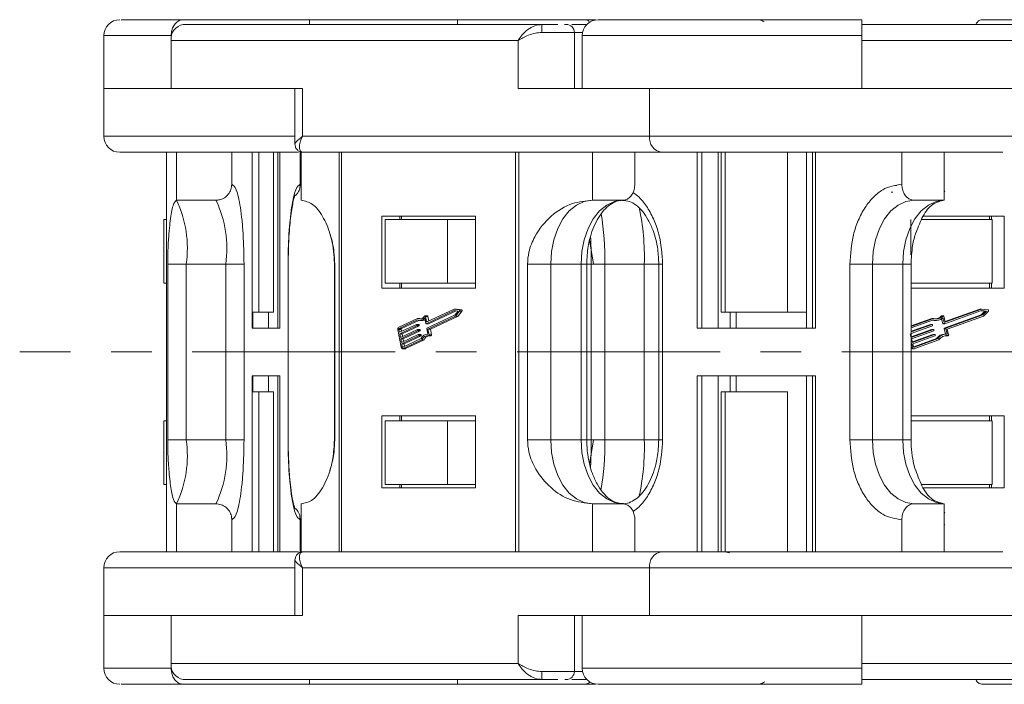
# Model space of a CAD drawing. Header units: millimetres. Extents: x 3117 to 4040, y -135 to 518.
# Tile 3 of 38: x 3413 to 3475, y 48 to 89. Entities that reach past the tile are written whole.
import ezdxf

# ---------------------------------------------------------------- set-up
doc = ezdxf.new("R2010")
doc.units = ezdxf.units.MM
doc.linetypes.add('CENTERX2', pattern=[20.32, 12.7, -2.54, 2.54, -2.54])

msp = doc.modelspace()

# ---------------------------------------------------------------- linework, layer by layer
at = {"color": 7, "linetype": 'Continuous', "lineweight": 15}
for p, q in [((3423.692, 89.303), (3431.589, 89.303)), ((3446.13, 89.003), (3423.692, 89.003)), ((3431.589, 89.303), (3431.589, 89.003)), ((3431.589, 89.303), (3440.852, 89.303)), ((3440.852, 89.003), (3440.852, 89.303)), ((3440.852, 89.303), (3448.748, 89.303)), ((3448.86, 89.303), (3449.286, 89.303)), ((3449.286, 89.232), (3449.286, 89.303)), ((3449.286, 89.303), (3449.481, 89.303)), ((3500.635, 89.003), (3466.156, 89.003)), ((3473.658, 89.303), (3479.138, 89.303)), ((3418.72, 88.303), (3418.72, 85.003)), ((3422.933, 88.303), (3418.72, 88.303)), ((3422.933, 88.003), (3422.933, 88.303)), ((3448.162, 88.503), (3446.12, 88.503)), ((3448.162, 85.003), (3448.162, 88.503)), ((3448.162, 88.503), (3448.676, 88.503)), ((3448.656, 88.303), (3448.656, 85.003)), ((3466.156, 88.303), (3448.656, 88.303)), ((3466.156, 88.003), (3466.156, 88.303)), ((3422.933, 85.003), (3422.933, 88.003)), ((3422.933, 88.003), (3444.643, 88.003)), ((3444.643, 88.003), (3444.643, 85.003)), ((3466.156, 85.003), (3466.156, 88.003)), ((3466.156, 88.003), (3499.517, 88.003)), ((3418.72, 85.003), (3418.72, 82.003)), ((3422.933, 85.003), (3418.72, 85.003)), ((3431.158, 85.003), (3422.933, 85.003)), ((3430.677, 85.003), (3430.677, 81.5)), ((3431.158, 82.003), (3431.158, 85.003)), ((3444.643, 85.003), (3452.869, 85.003)), ((3466.156, 85.003), (3452.869, 85.003)), ((3452.869, 85.003), (3452.869, 82.003)), ((3478.795, 85.003), (3466.156, 85.003)), ((3430.677, 82.003), (3418.72, 82.003)), ((3452.869, 82.003), (3431.158, 82.003)), ((3476.795, 82.003), (3452.869, 82.003)), ((3422.636, 81.003), (3422.636, 68.503)), ((3422.642, 68.503), (3422.642, 81.003)), ((3423.268, 81.003), (3423.268, 78.003)), ((3426.727, 79.003), (3426.727, 81.003)), ((3427.998, 81.003), (3427.998, 70.003)), ((3428.009, 70.003), (3428.009, 81.003)), ((3428.41, 71.003), (3428.41, 81.003)), ((3429.327, 81.003), (3429.327, 71.003)), ((3429.339, 71.003), (3429.339, 81.003)), ((3429.612, 81.003), (3429.612, 70.003)), ((3429.739, 70.003), (3429.739, 81.003)), ((3431.01, 81.003), (3431.01, 79.003)), ((3431.068, 78.003), (3431.068, 81.003)), ((3431.068, 81.003), (3431.19, 81.003)), ((3431.108, 81.009), (3431.19, 81.003)), ((3453.628, 81.003), (3431.19, 81.003)), ((3433.451, 81.003), (3433.451, 68.503)), ((3433.595, 68.503), (3433.595, 81.003)), ((3444.484, 81.003), (3444.484, 68.503)), ((3444.682, 68.503), (3444.682, 81.003)), ((3449.29, 81.003), (3449.29, 78.003)), ((3451.947, 79.003), (3451.947, 81.003)), ((3455.836, 81.003), (3455.836, 70.003)), ((3456.132, 70.003), (3456.132, 81.003)), ((3457.154, 81.003), (3457.154, 70.003)), ((3457.347, 81.003), (3457.347, 71.003)), ((3457.588, 71.003), (3457.588, 81.003)), ((3461.492, 81.003), (3461.492, 71.003)), ((3462.686, 70.003), (3462.686, 81.003)), ((3463.057, 81.003), (3463.057, 70.003)), ((3463.245, 70.003), (3463.245, 81.003)), ((3468.651, 81.003), (3468.651, 79.003)), ((3471.308, 78.003), (3471.308, 81.003)), ((3468.343, 78.915), (3468.237, 78.915)), ((3468.095, 78.509), (3467.989, 78.509)), ((3471.342, 78.596), (3471.308, 78.535)), ((3425.738, 78.003), (3423.268, 78.003)), ((3451.188, 78.003), (3449.29, 78.003)), ((3471.308, 78.003), (3469.41, 78.003)), ((3422.48, 72.803), (3422.48, 76.803)), ((3422.48, 76.803), (3422.636, 76.803)), ((3441.968, 77.003), (3436.111, 77.003)), ((3436.111, 77.003), (3436.111, 72.503)), ((3436.328, 76.803), (3436.328, 72.803)), ((3440.233, 76.803), (3436.328, 76.803)), ((3437.25, 77.003), (3437.25, 76.803)), ((3437.347, 76.803), (3437.347, 77.003)), ((3440.233, 72.803), (3440.233, 76.803)), ((3440.233, 76.803), (3441.968, 76.803)), ((3441.968, 72.503), (3441.968, 77.003)), ((3469.214, 76.803), (3469.214, 74.587)), ((3474.313, 76.803), (3469.891, 76.803)), ((3475.061, 77.003), (3469.98, 77.003)), ((3474.144, 77.003), (3474.144, 76.803)), ((3474.271, 76.803), (3474.271, 77.003)), ((3474.313, 72.803), (3474.313, 76.803)), ((3475.061, 72.503), (3475.061, 77.003)), ((3449.36, 74.003), (3449.113, 75.522)), ((3422.716, 74.003), (3422.716, 68.503)), ((3423.88, 74.003), (3422.716, 74.003)), ((3426.35, 74.003), (3423.88, 74.003)), ((3423.88, 68.503), (3423.88, 74.003)), ((3426.35, 74.003), (3427.492, 74.003)), ((3426.35, 74.003), (3426.35, 68.503)), ((3427.492, 68.503), (3427.492, 74.003)), ((3430.245, 74.003), (3430.245, 68.503)), ((3430.257, 74.003), (3430.245, 74.003)), ((3430.257, 68.503), (3430.257, 74.003)), ((3433.147, 74.003), (3433.147, 68.503)), ((3433.17, 74.003), (3433.147, 74.003)), ((3433.17, 68.503), (3433.17, 74.003)), ((3445.225, 74.003), (3445.225, 68.503)), ((3446.686, 74.003), (3445.225, 74.003)), ((3448.585, 74.003), (3446.686, 74.003)), ((3446.686, 68.503), (3446.686, 74.003)), ((3448.585, 74.003), (3448.585, 68.503)), ((3448.585, 74.003), (3448.934, 74.003)), ((3448.934, 68.503), (3448.934, 74.003)), ((3448.934, 74.003), (3449.221, 74.003)), ((3449.221, 74.003), (3449.221, 68.503)), ((3450.068, 74.003), (3449.221, 74.003)), ((3452.538, 74.003), (3450.068, 74.003)), ((3450.068, 68.503), (3450.068, 74.003)), ((3452.538, 74.003), (3452.538, 68.503)), ((3453.444, 74.003), (3452.538, 74.003)), ((3453.442, 74.003), (3453.442, 68.503)), ((3453.442, 74.003), (3453.683, 74.003)), ((3453.683, 68.503), (3453.683, 74.003)), ((3465.397, 74.003), (3465.397, 68.503)), ((3466.807, 74.003), (3465.397, 74.003)), ((3468.705, 74.003), (3466.807, 74.003)), ((3466.807, 68.503), (3466.807, 74.003)), ((3468.705, 74.003), (3468.705, 68.503)), ((3469.229, 74.003), (3468.705, 74.003)), ((3469.229, 68.503), (3469.229, 74.003)), ((3422.636, 72.803), (3422.48, 72.803)), ((3440.233, 72.803), (3436.328, 72.803)), ((3437.25, 72.803), (3437.25, 72.503)), ((3437.347, 72.803), (3437.347, 72.503)), ((3441.968, 72.803), (3440.233, 72.803)), ((3474.313, 72.803), (3469.229, 72.803)), ((3474.144, 72.503), (3474.144, 72.803)), ((3474.271, 72.503), (3474.271, 72.803)), ((3436.111, 72.503), (3441.968, 72.503)), ((3469.229, 72.503), (3475.061, 72.503)), ((3428.009, 71.003), (3428.41, 71.003)), ((3428.036, 70.003), (3428.036, 71.003)), ((3429.327, 71.003), (3428.41, 71.003)), ((3429.025, 70.003), (3429.025, 71.003)), ((3429.327, 71.003), (3429.339, 71.003)), ((3440.65, 71.095), (3438.888, 70.271)), ((3440.644, 71.191), (3438.929, 70.389)), ((3439.04, 70.271), (3440.762, 71.077)), ((3440.961, 71.139), (3440.644, 71.191)), ((3440.796, 71.191), (3440.644, 71.191)), ((3440.883, 71.057), (3440.65, 71.095)), ((3440.703, 70.826), (3440.883, 71.057)), ((3440.733, 70.742), (3440.978, 71.056)), ((3441.113, 71.139), (3440.796, 71.191)), ((3440.885, 70.742), (3441.129, 71.056)), ((3441.113, 71.139), (3440.961, 71.139)), ((3440.978, 71.056), (3441.129, 71.056)), ((3457.347, 71.003), (3457.588, 71.003)), ((3461.492, 71.003), (3457.588, 71.003)), ((3457.913, 71.003), (3457.913, 70.003)), ((3458.293, 71.003), (3458.293, 70.003)), ((3461.492, 71.003), (3462.686, 71.003)), ((3473.643, 71.095), (3471.342, 70.271)), ((3473.53, 71.191), (3471.367, 70.416)), ((3473.635, 71.191), (3471.395, 70.389)), ((3473.53, 71.191), (3473.635, 71.191)), ((3473.842, 71.057), (3473.607, 70.826)), ((3473.616, 71.086), (3473.842, 71.057)), ((3474.049, 71.139), (3473.635, 71.191)), ((3473.948, 71.057), (3473.643, 71.095)), ((3473.713, 70.826), (3473.948, 71.057)), ((3473.752, 70.742), (3474.071, 71.056)), ((3473.842, 71.057), (3473.948, 71.057)), ((3438.342, 70.605), (3437.182, 70.063)), ((3438.341, 70.507), (3437.199, 69.973)), ((3437.351, 69.973), (3438.432, 70.478)), ((3438.493, 70.605), (3438.342, 70.605)), ((3438.489, 70.473), (3438.64, 70.473)), ((3438.869, 70.287), (3438.8, 70.634)), ((3438.968, 70.763), (3438.816, 70.763)), ((3438.845, 70.729), (3438.91, 70.404)), ((3438.845, 70.729), (3438.997, 70.729)), ((3438.883, 70.27), (3439.035, 70.27)), ((3439.04, 70.271), (3438.888, 70.271)), ((3438.962, 70.404), (3438.91, 70.404)), ((3438.941, 70.002), (3440.703, 70.826)), ((3439.053, 70.447), (3438.997, 70.729)), ((3439.003, 69.932), (3440.733, 70.742)), ((3439.155, 69.932), (3440.885, 70.742)), ((3440.885, 70.742), (3440.733, 70.742)), ((3470.523, 70.605), (3469.229, 70.142)), ((3470.628, 70.605), (3469.229, 70.104)), ((3470.628, 70.507), (3469.229, 70.006)), ((3470.523, 70.605), (3470.628, 70.605)), ((3470.715, 70.473), (3470.82, 70.473)), ((3471.115, 70.75), (3471.221, 70.75)), ((3471.139, 70.568), (3471.212, 70.287)), ((3471.248, 70.763), (3471.142, 70.763)), ((3471.212, 70.287), (3471.317, 70.287)), ((3471.317, 70.287), (3471.227, 70.634)), ((3471.231, 70.27), (3471.336, 70.27)), ((3471.286, 70.729), (3471.37, 70.404)), ((3473.607, 70.826), (3471.306, 70.002)), ((3471.383, 70.389), (3471.395, 70.389)), ((3471.412, 70.002), (3473.713, 70.826)), ((3471.492, 69.932), (3473.752, 70.742)), ((3473.607, 70.826), (3473.713, 70.826)), ((3427.998, 70.003), (3429.739, 70.003)), ((3437.121, 69.887), (3437.334, 68.808)), ((3437.179, 69.914), (3437.215, 69.734)), ((3437.331, 69.914), (3437.179, 69.914)), ((3437.199, 69.973), (3437.351, 69.973)), ((3437.215, 69.734), (3438.275, 70.23)), ((3438.293, 70.14), (3437.232, 69.644)), ((3437.232, 69.644), (3437.277, 69.42)), ((3437.384, 69.644), (3437.232, 69.644)), ((3437.277, 69.42), (3438.337, 69.916)), ((3438.355, 69.826), (3437.295, 69.33)), ((3437.354, 69.799), (3437.331, 69.914)), ((3437.384, 69.644), (3438.444, 70.14)), ((3437.416, 69.485), (3437.384, 69.644)), ((3437.447, 69.33), (3438.507, 69.826)), ((3438.431, 70.231), (3438.279, 70.231)), ((3438.444, 70.14), (3438.293, 70.14)), ((3438.294, 70.214), (3438.303, 70.17)), ((3438.446, 70.214), (3438.294, 70.214)), ((3438.455, 70.17), (3438.303, 70.17)), ((3438.493, 69.917), (3438.342, 69.917)), ((3438.507, 69.826), (3438.355, 69.826)), ((3438.356, 69.9), (3438.365, 69.855)), ((3438.508, 69.9), (3438.356, 69.9)), ((3438.517, 69.855), (3438.365, 69.855)), ((3438.455, 70.17), (3438.446, 70.214)), ((3438.517, 69.855), (3438.508, 69.9)), ((3439, 69.625), (3438.931, 69.972)), ((3439, 69.626), (3438.97, 69.626)), ((3439.072, 69.585), (3439.003, 69.932)), ((3439.155, 69.932), (3439.003, 69.932)), ((3439.224, 69.585), (3439.155, 69.932)), ((3455.836, 70.003), (3463.245, 70.003)), ((3469.18, 69.644), (3469.238, 69.42)), ((3469.229, 69.76), (3470.541, 70.23)), ((3470.436, 70.23), (3469.229, 69.798)), ((3470.564, 70.14), (3469.229, 69.662)), ((3470.517, 69.916), (3469.229, 69.454)), ((3469.238, 69.42), (3470.623, 69.916)), ((3470.646, 69.826), (3469.261, 69.33)), ((3470.436, 70.23), (3470.541, 70.23)), ((3470.547, 70.231), (3470.442, 70.231)), ((3470.517, 69.916), (3470.623, 69.916)), ((3470.628, 69.917), (3470.523, 69.917)), ((3470.566, 70.214), (3470.578, 70.17)), ((3470.647, 69.9), (3470.659, 69.855)), ((3471.293, 69.972), (3471.382, 69.626)), ((3471.293, 69.972), (3471.398, 69.972)), ((3471.306, 70.002), (3471.412, 70.002)), ((3471.449, 69.626), (3471.344, 69.626)), ((3471.488, 69.625), (3471.398, 69.972)), ((3471.582, 69.585), (3471.492, 69.932)), ((3437.295, 69.33), (3437.339, 69.105)), ((3437.447, 69.33), (3437.295, 69.33)), ((3437.339, 69.105), (3438.399, 69.601)), ((3438.417, 69.511), (3437.357, 69.015)), ((3437.357, 69.015), (3437.393, 68.835)), ((3437.509, 69.015), (3437.357, 69.015)), ((3437.431, 68.804), (3438.573, 69.338)), ((3437.478, 69.17), (3437.447, 69.33)), ((3437.449, 68.714), (3438.609, 69.257)), ((3437.509, 69.015), (3438.569, 69.511)), ((3437.541, 68.855), (3437.509, 69.015)), ((3437.601, 68.714), (3438.76, 69.257)), ((3438.556, 69.602), (3438.404, 69.602)), ((3438.569, 69.511), (3438.417, 69.511)), ((3438.419, 69.585), (3438.427, 69.54)), ((3438.57, 69.585), (3438.419, 69.585)), ((3438.579, 69.54), (3438.427, 69.54)), ((3438.579, 69.54), (3438.57, 69.585)), ((3438.76, 69.257), (3438.609, 69.257)), ((3439.043, 69.524), (3439.194, 69.524)), ((3439.224, 69.585), (3439.072, 69.585)), ((3469.229, 69.131), (3469.313, 68.808)), ((3469.261, 69.33), (3469.319, 69.105)), ((3470.599, 69.601), (3469.311, 69.14)), ((3469.319, 69.105), (3470.704, 69.601)), ((3470.727, 69.511), (3469.343, 69.015)), ((3469.343, 69.015), (3469.389, 68.835)), ((3470.825, 69.338), (3469.393, 68.825)), ((3469.439, 68.804), (3470.93, 69.338)), ((3469.462, 68.714), (3470.977, 69.257)), ((3470.599, 69.601), (3470.704, 69.601)), ((3470.71, 69.602), (3470.604, 69.602)), ((3470.729, 69.585), (3470.74, 69.54)), ((3470.825, 69.338), (3470.93, 69.338)), ((3471.397, 69.53), (3471.433, 69.525)), ((3471.433, 69.525), (3471.439, 69.524)), ((3471.538, 69.525), (3471.433, 69.525)), ((3471.439, 69.524), (3471.544, 69.524)), ((3422.636, 68.503), (3422.636, 56.003)), ((3422.642, 56.003), (3422.642, 68.503)), ((3422.716, 68.503), (3422.716, 63.003)), ((3423.88, 63.003), (3423.88, 68.503)), ((3426.35, 68.503), (3426.35, 63.003)), ((3427.492, 63.003), (3427.492, 68.503)), ((3430.245, 68.503), (3430.245, 63.003)), ((3430.257, 63.003), (3430.257, 68.503)), ((3433.147, 68.503), (3433.147, 63.003)), ((3433.17, 63.003), (3433.17, 68.503)), ((3433.451, 68.503), (3433.451, 56.003)), ((3433.595, 56.003), (3433.595, 68.503)), ((3437.393, 68.835), (3437.498, 68.835)), ((3437.422, 68.708), (3437.574, 68.708)), ((3437.601, 68.714), (3437.449, 68.714)), ((3444.484, 68.503), (3444.484, 56.003)), ((3444.682, 56.003), (3444.682, 68.503)), ((3445.225, 68.503), (3445.225, 63.003)), ((3446.686, 63.003), (3446.686, 68.503)), ((3448.585, 68.503), (3448.585, 63.003)), ((3448.934, 63.003), (3448.934, 68.503)), ((3449.221, 68.503), (3449.221, 63.003)), ((3450.068, 63.003), (3450.068, 68.503)), ((3452.538, 68.503), (3452.538, 63.003)), ((3453.442, 68.503), (3453.442, 63.003)), ((3453.683, 63.003), (3453.683, 68.503)), ((3465.397, 68.503), (3465.397, 63.003)), ((3466.807, 63.003), (3466.807, 68.503)), ((3468.705, 68.503), (3468.705, 63.003)), ((3469.313, 68.808), (3469.229, 68.808)), ((3469.229, 63.003), (3469.229, 68.503)), ((3469.322, 68.708), (3469.427, 68.708)), ((3469.416, 68.804), (3469.439, 68.804)), ((3429.739, 67.003), (3427.998, 67.003)), ((3427.998, 67.003), (3427.998, 56.003)), ((3428.009, 56.003), (3428.009, 67.003)), ((3428.036, 67.003), (3428.036, 66.003)), ((3429.025, 67.003), (3429.025, 66.003)), ((3429.612, 67.003), (3429.612, 56.003)), ((3429.739, 56.003), (3429.739, 67.003)), ((3463.245, 67.003), (3455.836, 67.003)), ((3455.836, 67.003), (3455.836, 56.003)), ((3456.132, 56.003), (3456.132, 67.003)), ((3457.154, 56.003), (3457.154, 67.003)), ((3457.913, 66.003), (3457.913, 67.003)), ((3458.293, 66.003), (3458.293, 67.003)), ((3462.686, 67.003), (3462.686, 56.003)), ((3463.057, 67.003), (3463.057, 56.003)), ((3463.245, 56.003), (3463.245, 67.003)), ((3428.41, 66.003), (3428.009, 66.003)), ((3428.41, 56.003), (3428.41, 66.003)), ((3428.41, 66.003), (3429.327, 66.003)), ((3429.327, 66.003), (3429.327, 56.003)), ((3429.339, 66.003), (3429.327, 66.003)), ((3429.339, 56.003), (3429.339, 66.003)), ((3457.347, 66.003), (3457.347, 56.003)), ((3457.588, 66.003), (3457.347, 66.003)), ((3457.588, 56.003), (3457.588, 66.003)), ((3457.588, 66.003), (3461.492, 66.003)), ((3461.492, 66.003), (3461.492, 56.003)), ((3422.48, 60.203), (3422.48, 64.203)), ((3422.48, 64.203), (3422.636, 64.203)), ((3441.968, 64.503), (3436.111, 64.503)), ((3436.111, 64.503), (3436.111, 60.003)), ((3436.328, 64.203), (3436.328, 60.203)), ((3436.328, 64.203), (3440.233, 64.203)), ((3437.25, 64.503), (3437.25, 64.203)), ((3437.347, 64.503), (3437.347, 64.203)), ((3440.233, 60.203), (3440.233, 64.203)), ((3440.233, 64.203), (3441.968, 64.203)), ((3441.968, 60.003), (3441.968, 64.503)), ((3475.061, 64.503), (3469.229, 64.503)), ((3474.313, 64.203), (3469.229, 64.203)), ((3474.144, 64.203), (3474.144, 64.503)), ((3474.271, 64.203), (3474.271, 64.503)), ((3474.313, 60.203), (3474.313, 64.203)), ((3475.061, 60.003), (3475.061, 64.503)), ((3423.88, 63.003), (3422.716, 63.003)), ((3423.88, 63.003), (3426.35, 63.003)), ((3426.35, 63.003), (3427.492, 63.003)), ((3430.257, 63.003), (3430.245, 63.003)), ((3433.147, 63.003), (3433.17, 63.003)), ((3446.686, 63.003), (3445.225, 63.003)), ((3446.686, 63.003), (3448.585, 63.003)), ((3448.585, 63.003), (3448.934, 63.003)), ((3448.934, 63.003), (3449.221, 63.003)), ((3449.114, 61.486), (3449.36, 63.003)), ((3450.068, 63.003), (3449.221, 63.003)), ((3450.068, 63.003), (3452.538, 63.003)), ((3452.538, 63.003), (3453.455, 63.003)), ((3453.442, 63.003), (3453.683, 63.003)), ((3466.807, 63.003), (3465.397, 63.003)), ((3466.807, 63.003), (3468.705, 63.003)), ((3468.705, 63.003), (3469.229, 63.003)), ((3422.636, 60.203), (3422.48, 60.203)), ((3436.111, 60.003), (3441.968, 60.003)), ((3436.328, 60.203), (3440.233, 60.203)), ((3437.25, 60.203), (3437.25, 60.003)), ((3437.347, 60.003), (3437.347, 60.203)), ((3441.968, 60.203), (3440.233, 60.203)), ((3469.894, 60.203), (3474.313, 60.203)), ((3469.978, 60.003), (3475.061, 60.003)), ((3474.144, 60.203), (3474.144, 60.003)), ((3474.271, 60.003), (3474.271, 60.203)), ((3423.268, 56.003), (3423.268, 59.003)), ((3423.268, 59.003), (3425.738, 59.003)), ((3431.068, 56.003), (3431.068, 59.003)), ((3449.29, 56.003), (3449.29, 59.003)), ((3449.29, 59.003), (3451.188, 59.003)), ((3469.41, 59.003), (3471.308, 59.003)), ((3471.308, 56.003), (3471.308, 59.003)), ((3426.727, 56.003), (3426.727, 58.003)), ((3431.01, 56.003), (3431.01, 58.003)), ((3451.947, 56.003), (3451.947, 58.003)), ((3468.651, 56.003), (3468.651, 58.003)), ((3471.308, 58.47), (3471.342, 58.409)), ((3471.342, 57.714), (3471.308, 57.654)), ((3430.677, 55.505), (3430.677, 52.003)), ((3431.068, 56.003), (3431.19, 56.003)), ((3431.19, 56.003), (3431.079, 55.947)), ((3431.19, 56.003), (3453.628, 56.003)), ((3457.873, 55.935), (3457.57, 56.003)), ((3418.72, 55.003), (3418.72, 52.003)), ((3418.72, 55.003), (3430.677, 55.003)), ((3431.158, 55.003), (3452.869, 55.003)), ((3431.158, 52.003), (3431.158, 55.003)), ((3452.869, 55.003), (3452.869, 52.003)), ((3452.869, 55.003), (3476.795, 55.003)), ((3418.72, 52.003), (3418.72, 48.703)), ((3418.72, 52.003), (3422.933, 52.003)), ((3422.933, 49.003), (3422.933, 52.003)), ((3422.933, 52.003), (3431.158, 52.003)), ((3444.643, 52.003), (3444.643, 49.003)), ((3452.869, 52.003), (3444.643, 52.003)), ((3448.162, 48.503), (3448.162, 52.003)), ((3448.656, 52.003), (3448.656, 48.703)), ((3452.869, 52.003), (3466.156, 52.003)), ((3452.979, 52.003), (3466.156, 52.003)), ((3466.156, 49.003), (3466.156, 52.003)), ((3466.156, 52.003), (3478.795, 52.003)), ((3418.72, 48.703), (3422.933, 48.703)), ((3444.643, 49.003), (3422.933, 49.003)), ((3422.933, 48.703), (3422.933, 49.003)), ((3448.656, 48.703), (3466.156, 48.703)), ((3499.517, 49.003), (3466.156, 49.003)), ((3466.156, 48.703), (3466.156, 49.003)), ((3446.12, 48.503), (3448.162, 48.503)), ((3448.676, 48.503), (3448.162, 48.503)), ((3423.692, 48.003), (3446.13, 48.003)), ((3431.589, 47.703), (3423.692, 47.703)), ((3431.589, 48.003), (3431.589, 47.703)), ((3440.852, 47.703), (3431.589, 47.703)), ((3440.852, 47.703), (3440.852, 48.003)), ((3448.748, 47.703), (3440.852, 47.703)), ((3449.286, 47.703), (3448.855, 47.703)), ((3449.286, 47.703), (3449.286, 47.774)), ((3449.481, 47.703), (3449.286, 47.703)), ((3466.156, 48.003), (3500.635, 48.003)), ((3479.138, 47.703), (3473.658, 47.703))]:
    msp.add_line(p, q, dxfattribs=at)
at = {"color": 1, "linetype": 'CENTERX2', "lineweight": 13}
msp.add_line((3924.637, 68.503), (3413.456, 68.503), dxfattribs=at)
at = {"color": 7, "linetype": 'Continuous', "lineweight": 15, "flags": 128}
for points in [[(3446.686, 74.003), (3446.736, 74.783), (3446.885, 75.533), (3447.125, 76.225), (3447.449, 76.831), (3447.843, 77.328), (3448.293, 77.698), (3448.782, 77.926), (3449.29, 78.003)], [(3451.188, 78.003), (3450.68, 77.926), (3450.192, 77.698), (3449.742, 77.328), (3449.347, 76.831), (3449.023, 76.225), (3448.783, 75.533), (3448.635, 74.783), (3448.585, 74.003)], [(3466.807, 74.003), (3466.857, 74.783), (3467.005, 75.533), (3467.246, 76.225), (3467.57, 76.831), (3467.964, 77.328), (3468.414, 77.698), (3468.902, 77.926), (3469.41, 78.003)], [(3471.308, 78.003), (3470.801, 77.926), (3470.312, 77.698), (3469.862, 77.328), (3469.468, 76.831), (3469.144, 76.225), (3468.903, 75.533), (3468.755, 74.783), (3468.705, 74.003)], [(3440.961, 71.139), (3440.97, 71.136), (3440.977, 71.128), (3440.983, 71.118), (3440.987, 71.106), (3440.988, 71.092), (3440.987, 71.079), (3440.983, 71.066), (3440.978, 71.056)], [(3441.129, 71.056), (3441.135, 71.066), (3441.139, 71.079), (3441.14, 71.092), (3441.139, 71.106), (3441.135, 71.118), (3441.129, 71.128), (3441.122, 71.136), (3441.113, 71.139)], [(3438.565, 70.577), (3438.552, 70.581), (3438.493, 70.605)], [(3438.795, 70.75), (3438.802, 70.757), (3438.809, 70.761), (3438.816, 70.763), (3438.824, 70.761), (3438.831, 70.757), (3438.837, 70.749), (3438.842, 70.74), (3438.845, 70.729)], [(3438.888, 70.271), (3438.885, 70.27), (3438.882, 70.27), (3438.879, 70.271), (3438.876, 70.273), (3438.874, 70.276), (3438.872, 70.279), (3438.87, 70.283), (3438.869, 70.287)], [(3438.91, 70.404), (3438.911, 70.4), (3438.912, 70.396), (3438.914, 70.393), (3438.917, 70.39), (3438.92, 70.389), (3438.923, 70.388), (3438.926, 70.388), (3438.929, 70.389)], [(3438.997, 70.729), (3438.994, 70.74), (3438.989, 70.749), (3438.983, 70.757), (3438.976, 70.761), (3438.968, 70.763), (3438.968, 70.763)], [(3439.035, 70.27), (3439.037, 70.27), (3439.04, 70.271)], [(3438.275, 70.23), (3438.278, 70.231), (3438.281, 70.231), (3438.284, 70.23), (3438.286, 70.228), (3438.289, 70.226), (3438.291, 70.223), (3438.293, 70.219), (3438.294, 70.214)], [(3438.337, 69.916), (3438.34, 69.916), (3438.343, 69.916), (3438.346, 69.916), (3438.349, 69.914), (3438.351, 69.911), (3438.353, 69.908), (3438.355, 69.904), (3438.356, 69.9)], [(3438.446, 70.214), (3438.445, 70.219), (3438.443, 70.223), (3438.441, 70.226), (3438.438, 70.228), (3438.436, 70.23), (3438.433, 70.231), (3438.431, 70.231)], [(3438.508, 69.9), (3438.507, 69.904), (3438.505, 69.908), (3438.503, 69.911), (3438.501, 69.914), (3438.498, 69.916), (3438.495, 69.916), (3438.493, 69.917)], [(3470.442, 70.231), (3470.44, 70.231), (3470.436, 70.23)], [(3470.523, 69.917), (3470.521, 69.916), (3470.517, 69.916)], [(3438.399, 69.601), (3438.402, 69.602), (3438.405, 69.602), (3438.408, 69.601), (3438.411, 69.599), (3438.414, 69.597), (3438.416, 69.593), (3438.417, 69.59), (3438.419, 69.585)], [(3438.57, 69.585), (3438.569, 69.59), (3438.568, 69.593), (3438.565, 69.597), (3438.563, 69.599), (3438.56, 69.601), (3438.557, 69.602), (3438.556, 69.602)], [(3439.072, 69.585), (3439.073, 69.573), (3439.073, 69.561), (3439.07, 69.55), (3439.066, 69.54), (3439.06, 69.532), (3439.053, 69.527), (3439.046, 69.524), (3439.038, 69.525)], [(3439.194, 69.524), (3439.198, 69.524), (3439.205, 69.527), (3439.212, 69.532), (3439.218, 69.54), (3439.222, 69.55), (3439.224, 69.561), (3439.225, 69.573), (3439.224, 69.585)], [(3470.604, 69.602), (3470.602, 69.602), (3470.599, 69.601)], [(3437.449, 68.714), (3437.431, 68.709), (3437.413, 68.709), (3437.395, 68.714), (3437.379, 68.725), (3437.364, 68.74), (3437.351, 68.76), (3437.341, 68.783), (3437.334, 68.808)], [(3437.393, 68.835), (3437.395, 68.827), (3437.398, 68.819), (3437.403, 68.813), (3437.408, 68.808), (3437.413, 68.804), (3437.419, 68.802), (3437.425, 68.802), (3437.431, 68.804)], [(3437.574, 68.708), (3437.583, 68.709), (3437.601, 68.714)], [(3449.29, 59.003), (3448.782, 59.079), (3448.293, 59.307), (3447.843, 59.677), (3447.449, 60.174), (3447.125, 60.78), (3446.885, 61.472), (3446.736, 62.222), (3446.686, 63.003)], [(3448.585, 63.003), (3448.635, 62.222), (3448.783, 61.472), (3449.023, 60.78), (3449.347, 60.174), (3449.742, 59.677), (3450.192, 59.307), (3450.68, 59.079), (3451.188, 59.003)], [(3469.41, 59.003), (3468.902, 59.079), (3468.414, 59.307), (3467.964, 59.677), (3467.57, 60.174), (3467.246, 60.78), (3467.005, 61.472), (3466.857, 62.222), (3466.807, 63.003)], [(3468.705, 63.003), (3468.755, 62.222), (3468.903, 61.472), (3469.144, 60.78), (3469.468, 60.174), (3469.862, 59.677), (3470.312, 59.307), (3470.801, 59.079), (3471.308, 59.003)]]:
    msp.add_lwpolyline(points, dxfattribs=at)
at = {"color": 7, "linetype": 'Continuous', "lineweight": 15}
for centre, radius, start, end in [((3419.72, 88.303), 1, 90, 180), ((3423.832, 88.108), 0.905, 98.8643, 186.71898), ((3452.046, 88.627), 5.927, 176.37202, 181.20789), ((3447.662, 88.503), 0.5, 0, 90), ((3449.656, 88.303), 1, 90, 180), ((3419.72, 82.003), 1, 180, 270), ((3453.767, 81.897), 0.905, 173.28102, 261.1357), ((3416.884, 74.979), 7.063, 352.05269, 25.34332), ((3419.355, 74.979), 7.063, 352.05269, 25.34332), ((3433.003, 74.311), 17.068, 358.96283, 9.64669), ((3438.258, 74.464), 14.288, 358.14825, 12.50122), ((3474.037, 71.092), 0.049, 313.82437, 75.18432), ((3438.49, 70.859), 0.382, 247.02819, 324.0838), ((3438.491, 70.92), 0.348, 244.63104, 330.9013), ((3438.637, 70.835), 0.362, 270.51611, 300.69574), ((3470.715, 71.05), 0.577, 256.44083, 269.97457), ((3470.821, 71.099), 0.53, 248.67189, 318.89801), ((3470.821, 71.07), 0.595, 251.05058, 313.01527), ((3470.703, 71.121), 0.554, 276.69632, 318.09089), ((3471.143, 70.726), 0.0368, 90.84283, 138.26931), ((3471.232, 70.291), 0.0203, 190.39015, 267.44797), ((3471.248, 70.724), 0.0381, 8.09507, 136.19026), ((3471.336, 70.29), 0.0197, 189.59606, 286.18965), ((3471.39, 70.408), 0.0197, 189.59606, 286.18965), ((3437.276, 69.931), 0.162, 125.80122, 195.92036), ((3437.231, 69.929), 0.054, 125.80122, 195.92036), ((3437.383, 69.929), 0.054, 125.80122, 195.92036), ((3438.277, 70.162), 0.027, 305.80122, 15.92036), ((3438.339, 69.848), 0.027, 305.80122, 15.92036), ((3438.429, 70.162), 0.027, 305.80122, 15.92036), ((3438.491, 69.848), 0.027, 305.80122, 15.92036), ((3439.002, 69.16), 0.465, 90.2215, 157.50574), ((3438.957, 69.98), 0.027, 125.80122, 195.92036), ((3470.547, 70.211), 0.0197, 9.59606, 106.18965), ((3470.554, 70.162), 0.0243, 294.24754, 16.98911), ((3470.628, 69.897), 0.0197, 9.59606, 106.18965), ((3470.636, 69.848), 0.0243, 294.24754, 16.98911), ((3471.358, 68.988), 0.638, 91.28027, 146.762), ((3471.461, 68.991), 0.634, 87.54167, 146.84948), ((3471.316, 69.979), 0.0243, 114.24754, 196.98911), ((3471.422, 69.979), 0.0243, 114.24754, 196.98911), ((3438.401, 69.533), 0.027, 305.80122, 15.92036), ((3438.553, 69.533), 0.027, 305.80122, 15.92036), ((3438.989, 69.125), 0.402, 82.96934, 160.90689), ((3439.193, 69.077), 0.468, 107.51973, 157.48029), ((3470.709, 69.582), 0.0197, 9.59606, 106.18965), ((3470.717, 69.533), 0.0243, 294.24754, 16.98911), ((3471.456, 68.974), 0.556, 81.55059, 149.48172), ((3471.54, 69.569), 0.0448, 267.32658, 20.09168), ((3469.325, 68.823), 0.115, 213.24278, 268.3342), ((3469.429, 68.828), 0.118, 189.59606, 286.18965), ((3469.428, 68.842), 0.0394, 189.59606, 286.18965), ((3416.884, 62.026), 7.063, 334.65668, 7.94731), ((3419.355, 62.026), 7.063, 334.65668, 7.94731), ((3432.401, 62.739), 17.668, 350.52979, 0.85425), ((3438.394, 62.534), 14.152, 347.31576, 1.89559), ((3419.72, 55.003), 1, 90, 180), ((3431.191, 55.508), 0.494, 90.06943, 143.10621), ((3453.767, 55.108), 0.905, 98.8643, 186.71898), ((3419.72, 48.703), 1, 180, 270), ((3423.832, 48.897), 0.905, 173.28102, 261.1357), ((3449.656, 48.703), 1, 180, 270), ((3452.046, 48.378), 5.927, 178.79211, 183.62798), ((3447.662, 48.503), 0.5, 270, 0)]:
    msp.add_arc(centre, radius, start, end, dxfattribs=at)
for points, knots in [([(3423.692, 89.303), (3423.077, 89.303), (3421.809, 89.303), (3420.525, 89.303), (3419.781, 89.303), (3419.796, 89.303), (3419.802, 89.303)], [0, 0, 0, 0, 0.258266, 0.532003, 0.81712, 1, 1, 1, 1]), ([(3422.933, 88.303), (3422.941, 88.415), (3422.958, 88.64), (3423.089, 88.939), (3423.282, 89.166), (3423.495, 89.285), (3423.636, 89.298), (3423.692, 89.303)], [0, 0, 0, 0, 0.214694, 0.429388, 0.644082, 0.858775, 1, 1, 1, 1]), ([(3444.643, 88.003), (3444.722, 88.125), (3444.88, 88.37), (3445.242, 88.7), (3445.671, 88.95), (3445.983, 88.986), (3446.13, 89.003)], [0, 0, 0, 0, 0.251519, 0.501784, 0.765632, 1, 1, 1, 1]), ([(3447.661, 89.003), (3447.658, 89.003), (3447.652, 89.003), (3447.575, 89.003), (3447.538, 89.003)], [0, 0, 0, 0, 0.513736, 1, 1, 1, 1]), ([(3448.923, 89.003), (3448.715, 89.003), (3448.284, 89.003), (3448.104, 89.003), (3448.011, 89.003)], [0, 0, 0, 0, 0.484183, 1, 1, 1, 1]), ([(3448.748, 89.303), (3448.835, 89.294), (3448.978, 89.281), (3449.098, 89.18), (3449.145, 89.14)], [0, 0, 0, 0, 0.605798, 1, 1, 1, 1]), ([(3466.156, 89.303), (3465.15, 89.303), (3463.077, 89.303), (3460.001, 89.303), (3457.044, 89.303), (3454.406, 89.303), (3452.26, 89.303), (3450.738, 89.303), (3449.82, 89.303), (3449.709, 89.303), (3449.656, 89.303)], [0, 0, 0, 0, 0.116516, 0.240011, 0.368641, 0.5, 0.631359, 0.759989, 0.883484, 1, 1, 1, 1]), ([(3459.563, 89.303), (3459.677, 89.296), (3459.846, 89.285), (3459.988, 89.195), (3460.036, 89.165)], [0, 0, 0, 0, 0.666667, 1, 1, 1, 1]), ([(3466.156, 88.303), (3466.156, 88.415), (3466.156, 88.64), (3466.156, 88.939), (3466.156, 89.166), (3466.156, 89.285), (3466.156, 89.298), (3466.156, 89.303)], [0, 0, 0, 0, 0.214694, 0.429388, 0.644082, 0.858775, 1, 1, 1, 1]), ([(3473.291, 89.003), (3473.319, 89.055), (3473.389, 89.187), (3473.522, 89.284), (3473.619, 89.297), (3473.658, 89.303)], [0, 0, 0, 0, 0.285582, 0.716527, 1, 1, 1, 1]), ([(3446.12, 88.503), (3445.987, 88.493), (3445.693, 88.471), (3445.151, 88.299), (3444.842, 88.119), (3444.643, 88.003)], [0, 0, 0, 0, 0.227063, 0.501587, 1, 1, 1, 1]), ([(3430.686, 81.531), (3430.683, 81.535), (3430.673, 81.554), (3430.776, 81.71), (3431.008, 81.888), (3431.158, 82.003)], [0, 0, 0, 0, 0.0892379, 0.4127129, 1, 1, 1, 1]), ([(3431.158, 82.003), (3431.099, 81.88), (3430.981, 81.635), (3430.941, 81.305), (3431.006, 81.055), (3431.131, 81.019), (3431.19, 81.003)], [0, 0, 0, 0, 0.251519, 0.501784, 0.765632, 1, 1, 1, 1]), ([(3430.677, 81.525), (3430.682, 81.467), (3430.693, 81.346), (3430.79, 81.181), (3430.942, 81.052), (3431.071, 81.024), (3431.134, 81.01)], [0, 0, 0, 0, 0.227693, 0.480078, 0.743412, 1, 1, 1, 1]), ([(3430.893, 81.003), (3430.852, 81.003), (3429.777, 81.003), (3427.79, 81.003), (3425.086, 81.003), (3422.814, 81.003), (3421.086, 81.003), (3420.07, 81.003), (3419.656, 81.003), (3419.746, 81.003), (3419.757, 81.003)], [0, 0, 0, 0, 0.006133, 0.162356, 0.325075, 0.491247, 0.657418, 0.820137, 0.976361, 1, 1, 1, 1]), ([(3474.981, 81.003), (3474.801, 81.003), (3473.76, 81.003), (3471.503, 81.003), (3468.284, 81.003), (3464.88, 81.003), (3461.535, 81.003), (3458.454, 81.003), (3455.756, 81.003), (3454.324, 81.003), (3453.628, 81.003)], [0, 0, 0, 0, 0.028457, 0.164261, 0.305712, 0.450164, 0.594616, 0.736066, 0.871871, 1, 1, 1, 1]), ([(3426.727, 79.003), (3426.716, 78.89), (3426.694, 78.665), (3426.524, 78.366), (3426.273, 78.139), (3425.995, 78.02), (3425.811, 78.007), (3425.738, 78.003)], [0, 0, 0, 0, 0.2146939, 0.4293877, 0.6440816, 0.8587754, 1, 1, 1, 1]), ([(3427.492, 74.003), (3427.481, 74.631), (3427.466, 75.599), (3427.37, 76.763), (3427.272, 77.564), (3427.149, 78.209), (3426.971, 78.833), (3426.823, 78.936), (3426.727, 79.003)], [0, 0, 0, 0, 0.239457, 0.368361, 0.5, 0.631639, 0.760543, 1, 1, 1, 1]), ([(3431.01, 79.003), (3430.914, 78.936), (3430.766, 78.833), (3430.588, 78.209), (3430.465, 77.564), (3430.367, 76.763), (3430.271, 75.599), (3430.256, 74.631), (3430.245, 74.003)], [0, 0, 0, 0, 0.239457, 0.368361, 0.5, 0.631639, 0.760543, 1, 1, 1, 1]), ([(3430.715, 78.307), (3430.766, 78.36), (3430.896, 78.492), (3430.992, 78.744), (3431.005, 78.929), (3431.01, 79.003)], [0, 0, 0, 0, 0.2845, 0.716097, 1, 1, 1, 1]), ([(3451.947, 79.003), (3451.939, 78.89), (3451.922, 78.665), (3451.791, 78.366), (3451.598, 78.139), (3451.385, 78.02), (3451.244, 78.007), (3451.188, 78.003)], [0, 0, 0, 0, 0.214694, 0.429388, 0.644082, 0.858775, 1, 1, 1, 1]), ([(3468.651, 79.003), (3468.242, 78.936), (3467.612, 78.833), (3466.854, 78.209), (3466.333, 77.564), (3465.913, 76.763), (3465.507, 75.599), (3465.441, 74.631), (3465.397, 74.003)], [0, 0, 0, 0, 0.239457, 0.368361, 0.5, 0.631639, 0.760543, 1, 1, 1, 1]), ([(3469.41, 78.003), (3469.325, 78.014), (3469.154, 78.036), (3468.927, 78.208), (3468.755, 78.462), (3468.664, 78.743), (3468.655, 78.929), (3468.651, 79.003)], [0, 0, 0, 0, 0.214694, 0.429388, 0.644082, 0.858775, 1, 1, 1, 1]), ([(3430.257, 74.003), (3430.262, 74.426), (3430.268, 75.013), (3430.309, 75.814), (3430.353, 76.421), (3430.418, 77.044), (3430.494, 77.565), (3430.576, 77.969), (3430.643, 78.221), (3430.696, 78.342), (3430.688, 78.328), (3430.686, 78.325)], [0, 0, 0, 0, 0.206019, 0.284809, 0.411622, 0.534982, 0.658198, 0.775222, 0.882312, 0.976161, 1, 1, 1, 1]), ([(3453.683, 74.003), (3453.64, 74.631), (3453.573, 75.598), (3453.167, 76.765), (3452.746, 77.559), (3452.29, 78.154), (3451.958, 78.396), (3451.828, 78.491)], [0, 0, 0, 0, 0.334428, 0.514456, 0.698305, 0.882154, 1, 1, 1, 1]), ([(3423.268, 78.003), (3423.211, 77.96), (3423.086, 77.868), (3422.911, 77.082), (3422.788, 75.957), (3422.725, 74.866), (3422.718, 74.255), (3422.716, 74.003)], [0, 0, 0, 0, 0.219162, 0.479166, 0.735489, 0.890617, 1, 1, 1, 1]), ([(3433.17, 74.003), (3433.16, 74.256), (3433.132, 74.913), (3432.88, 75.994), (3432.426, 77.06), (3431.785, 77.849), (3431.309, 77.951), (3431.068, 78.003)], [0, 0, 0, 0, 0.1096723, 0.2846477, 0.5192481, 0.7563203, 1, 1, 1, 1]), ([(3449.29, 78.003), (3448.87, 77.96), (3447.954, 77.868), (3446.665, 77.082), (3445.76, 75.957), (3445.293, 74.866), (3445.245, 74.255), (3445.225, 74.003)], [0, 0, 0, 0, 0.219162, 0.479166, 0.735489, 0.890617, 1, 1, 1, 1]), ([(3448.934, 74.003), (3448.951, 74.378), (3448.976, 74.906), (3449.132, 75.634), (3449.311, 76.206), (3449.586, 76.795), (3449.921, 77.292), (3450.299, 77.675), (3450.701, 77.912), (3450.986, 78.019), (3451.154, 77.989), (3451.189, 77.983)], [0, 0, 0, 0, 0.1681002, 0.2361362, 0.3466808, 0.4580939, 0.5746169, 0.6945617, 0.8205922, 0.9622941, 1, 1, 1, 1]), ([(3451.205, 77.981), (3451.336, 77.975), (3451.596, 77.965), (3452.02, 77.719), (3452.434, 77.323), (3452.801, 76.781), (3453.076, 76.178), (3453.268, 75.546), (3453.41, 74.841), (3453.43, 74.31), (3453.442, 74.003)], [0, 0, 0, 0, 0.144046, 0.284461, 0.41653, 0.540553, 0.666384, 0.760712, 0.861415, 1, 1, 1, 1]), ([(3469.542, 75.977), (3469.677, 76.337), (3469.966, 77.111), (3470.593, 77.843), (3471.068, 77.949), (3471.308, 78.003)], [0, 0, 0, 0, 0.300285, 0.645334, 1, 1, 1, 1]), ([(3432.843, 75.972), (3432.866, 75.908), (3432.953, 75.665), (3433.061, 75.139), (3433.138, 74.539), (3433.145, 74.138), (3433.147, 74.003)], [0, 0, 0, 0, 0.111478, 0.418759, 0.803196, 1, 1, 1, 1]), ([(3469.229, 74.003), (3469.249, 74.395), (3469.275, 74.941), (3469.41, 75.595), (3469.495, 75.852), (3469.537, 75.978)], [0, 0, 0, 0, 0.567611, 0.788283, 1, 1, 1, 1]), ([(3449.173, 75.717), (3449.173, 75.712), (3449.188, 75.492), (3449.211, 74.92), (3449.217, 74.342), (3449.221, 74.003)], [0, 0, 0, 0, 0.009517, 0.4170482, 1, 1, 1, 1]), ([(3422.716, 63.003), (3422.718, 62.749), (3422.726, 62.092), (3422.792, 61.011), (3422.911, 59.945), (3423.079, 59.156), (3423.204, 59.054), (3423.268, 59.003)], [0, 0, 0, 0, 0.109672, 0.284648, 0.519248, 0.75632, 1, 1, 1, 1]), ([(3426.727, 58.003), (3426.823, 58.069), (3426.971, 58.172), (3427.149, 58.796), (3427.272, 59.441), (3427.37, 60.242), (3427.466, 61.406), (3427.481, 62.374), (3427.492, 63.003)], [0, 0, 0, 0, 0.239457, 0.368361, 0.5, 0.631639, 0.760543, 1, 1, 1, 1]), ([(3430.245, 63.003), (3430.256, 62.374), (3430.271, 61.406), (3430.367, 60.242), (3430.465, 59.441), (3430.588, 58.796), (3430.766, 58.172), (3430.914, 58.069), (3431.01, 58.003)], [0, 0, 0, 0, 0.239457, 0.368361, 0.5, 0.631639, 0.760543, 1, 1, 1, 1]), ([(3430.682, 58.689), (3430.683, 58.687), (3430.688, 58.678), (3430.608, 58.887), (3430.514, 59.317), (3430.415, 59.971), (3430.347, 60.648), (3430.301, 61.315), (3430.266, 62.081), (3430.26, 62.661), (3430.257, 63.003)], [0, 0, 0, 0, 0.044458, 0.15259, 0.315242, 0.473456, 0.60936, 0.716575, 0.833189, 1, 1, 1, 1]), ([(3431.068, 59.003), (3431.285, 59.045), (3431.759, 59.137), (3432.425, 59.923), (3432.894, 61.048), (3433.135, 62.139), (3433.16, 62.75), (3433.17, 63.003)], [0, 0, 0, 0, 0.219162, 0.479166, 0.735489, 0.890617, 1, 1, 1, 1]), ([(3433.147, 63.003), (3433.127, 62.61), (3433.1, 62.065), (3432.972, 61.433), (3432.894, 61.198), (3432.86, 61.094)], [0, 0, 0, 0, 0.589374, 0.818507, 1, 1, 1, 1]), ([(3445.225, 63.003), (3445.245, 62.749), (3445.298, 62.092), (3445.785, 61.011), (3446.664, 59.945), (3447.902, 59.156), (3448.823, 59.054), (3449.29, 59.003)], [0, 0, 0, 0, 0.109672, 0.284648, 0.519248, 0.75632, 1, 1, 1, 1]), ([(3451.172, 59.024), (3451.04, 59.03), (3450.781, 59.04), (3450.356, 59.286), (3449.942, 59.682), (3449.575, 60.224), (3449.301, 60.827), (3449.108, 61.459), (3448.967, 62.164), (3448.946, 62.695), (3448.934, 63.003)], [0, 0, 0, 0, 0.144271, 0.284649, 0.416683, 0.540674, 0.666471, 0.760775, 0.861452, 1, 1, 1, 1]), ([(3449.221, 63.003), (3449.215, 62.581), (3449.208, 61.999), (3449.183, 61.431), (3449.173, 61.284), (3449.172, 61.282)], [0, 0, 0, 0, 0.720615, 0.996206, 1, 1, 1, 1]), ([(3453.442, 63.003), (3453.425, 62.627), (3453.4, 62.099), (3453.244, 61.371), (3453.065, 60.799), (3452.79, 60.21), (3452.455, 59.713), (3452.077, 59.33), (3451.676, 59.093), (3451.39, 58.986), (3451.222, 59.016), (3451.187, 59.022)], [0, 0, 0, 0, 0.168092, 0.236124, 0.346663, 0.45807, 0.574587, 0.694526, 0.82055, 0.962244, 1, 1, 1, 1]), ([(3451.836, 58.52), (3451.963, 58.613), (3452.292, 58.854), (3452.746, 59.446), (3453.167, 60.24), (3453.573, 61.407), (3453.64, 62.374), (3453.683, 63.003)], [0, 0, 0, 0, 0.11586, 0.300123, 0.484386, 0.664819, 1, 1, 1, 1]), ([(3465.397, 63.003), (3465.441, 62.374), (3465.507, 61.406), (3465.913, 60.242), (3466.333, 59.441), (3466.854, 58.796), (3467.612, 58.172), (3468.242, 58.069), (3468.651, 58.003)], [0, 0, 0, 0, 0.239457, 0.368361, 0.5, 0.631639, 0.760543, 1, 1, 1, 1]), ([(3469.508, 61.109), (3469.494, 61.148), (3469.416, 61.367), (3469.316, 61.866), (3469.238, 62.466), (3469.231, 62.867), (3469.229, 63.003)], [0, 0, 0, 0, 0.071474, 0.392589, 0.794335, 1, 1, 1, 1]), ([(3471.308, 59.003), (3471.092, 59.046), (3470.62, 59.142), (3469.97, 59.862), (3469.662, 60.718), (3469.52, 61.112)], [0, 0, 0, 0, 0.312694, 0.68366, 1, 1, 1, 1]), ([(3425.738, 59.003), (3425.85, 58.991), (3426.072, 58.969), (3426.368, 58.797), (3426.591, 58.543), (3426.71, 58.262), (3426.722, 58.076), (3426.727, 58.003)], [0, 0, 0, 0, 0.214694, 0.429388, 0.644082, 0.858775, 1, 1, 1, 1]), ([(3431.01, 58.003), (3430.999, 58.114), (3430.975, 58.337), (3430.842, 58.597), (3430.713, 58.703), (3430.67, 58.739)], [0, 0, 0, 0, 0.4, 0.8, 1, 1, 1, 1]), ([(3451.188, 59.003), (3451.273, 58.991), (3451.444, 58.969), (3451.671, 58.797), (3451.843, 58.543), (3451.934, 58.262), (3451.943, 58.076), (3451.947, 58.003)], [0, 0, 0, 0, 0.214694, 0.429388, 0.644082, 0.858775, 1, 1, 1, 1]), ([(3468.651, 58.003), (3468.659, 58.115), (3468.676, 58.34), (3468.807, 58.639), (3469, 58.866), (3469.213, 58.985), (3469.354, 58.998), (3469.41, 59.003)], [0, 0, 0, 0, 0.214694, 0.429388, 0.644082, 0.858775, 1, 1, 1, 1]), ([(3419.757, 56.003), (3419.746, 56.003), (3419.656, 56.003), (3420.07, 56.003), (3421.086, 56.003), (3422.814, 56.003), (3425.086, 56.003), (3427.79, 56.003), (3429.777, 56.003), (3430.852, 56.003), (3430.893, 56.003)], [0, 0, 0, 0, 0.023639, 0.179863, 0.342582, 0.508753, 0.674925, 0.837644, 0.993867, 1, 1, 1, 1]), ([(3431.085, 55.973), (3431.028, 55.955), (3430.913, 55.918), (3430.78, 55.791), (3430.694, 55.636), (3430.684, 55.524), (3430.679, 55.47)], [0, 0, 0, 0, 0.256261, 0.518044, 0.770035, 1, 1, 1, 1]), ([(3430.686, 55.474), (3430.683, 55.47), (3430.673, 55.451), (3430.776, 55.295), (3431.008, 55.117), (3431.158, 55.003)], [0, 0, 0, 0, 0.089248, 0.412713, 1, 1, 1, 1]), ([(3431.079, 55.947), (3431.063, 55.94), (3430.983, 55.909), (3430.944, 55.695), (3430.98, 55.371), (3431.099, 55.126), (3431.158, 55.003)], [0, 0, 0, 0, 0.0843084, 0.3998758, 0.6991885, 1, 1, 1, 1]), ([(3453.628, 56.003), (3454.324, 56.003), (3455.756, 56.003), (3458.454, 56.003), (3461.535, 56.003), (3464.88, 56.003), (3468.284, 56.003), (3471.503, 56.003), (3473.76, 56.003), (3474.801, 56.003), (3474.981, 56.003)], [0, 0, 0, 0, 0.1281295, 0.2639339, 0.4053842, 0.5498363, 0.6942884, 0.8357387, 0.9715431, 1, 1, 1, 1]), ([(3423.692, 47.703), (3423.607, 47.714), (3423.436, 47.736), (3423.209, 47.908), (3423.037, 48.162), (3422.946, 48.443), (3422.937, 48.629), (3422.933, 48.703)], [0, 0, 0, 0, 0.2146939, 0.4293877, 0.6440816, 0.8587754, 1, 1, 1, 1]), ([(3444.643, 49.003), (3444.842, 48.886), (3445.151, 48.706), (3445.693, 48.534), (3445.987, 48.512), (3446.12, 48.503)], [0, 0, 0, 0, 0.4984129, 0.772928, 1, 1, 1, 1]), ([(3446.13, 48.003), (3445.983, 48.019), (3445.671, 48.055), (3445.242, 48.305), (3444.88, 48.635), (3444.722, 48.88), (3444.643, 49.003)], [0, 0, 0, 0, 0.234359, 0.498216, 0.748481, 1, 1, 1, 1]), ([(3466.156, 47.703), (3466.156, 47.714), (3466.156, 47.736), (3466.156, 47.908), (3466.156, 48.162), (3466.156, 48.443), (3466.156, 48.629), (3466.156, 48.703)], [0, 0, 0, 0, 0.214694, 0.429388, 0.644082, 0.858775, 1, 1, 1, 1]), ([(3419.802, 47.703), (3419.796, 47.703), (3419.781, 47.703), (3420.525, 47.703), (3421.809, 47.703), (3423.077, 47.703), (3423.692, 47.703)], [0, 0, 0, 0, 0.18288, 0.467997, 0.741734, 1, 1, 1, 1]), ([(3447.559, 48.003), (3447.587, 48.003), (3447.655, 48.003), (3447.659, 48.003), (3447.661, 48.003)], [0, 0, 0, 0, 0.424988, 1, 1, 1, 1]), ([(3448.011, 48.003), (3448.105, 48.003), (3448.29, 48.003), (3448.734, 48.003), (3448.954, 48.003)], [0, 0, 0, 0, 0.502622, 1, 1, 1, 1]), ([(3449.155, 47.86), (3449.154, 47.858), (3449.089, 47.782), (3448.943, 47.723), (3448.804, 47.708), (3448.748, 47.703)], [0, 0, 0, 0, 0.014433, 0.608938, 1, 1, 1, 1]), ([(3449.656, 47.703), (3449.709, 47.703), (3449.82, 47.703), (3450.738, 47.703), (3452.26, 47.703), (3454.406, 47.703), (3457.044, 47.703), (3460.001, 47.703), (3463.077, 47.703), (3465.15, 47.703), (3466.156, 47.703)], [0, 0, 0, 0, 0.116516, 0.240011, 0.368641, 0.5, 0.631359, 0.759989, 0.883484, 1, 1, 1, 1]), ([(3460.075, 47.849), (3459.979, 47.8), (3459.817, 47.717), (3459.637, 47.707), (3459.563, 47.703)], [0, 0, 0, 0, 0.593417, 1, 1, 1, 1]), ([(3473.658, 47.703), (3473.599, 47.715), (3473.482, 47.739), (3473.353, 47.86), (3473.303, 47.975), (3473.291, 48.003)], [0, 0, 0, 0, 0.430579, 0.861157, 1, 1, 1, 1])]:
    msp.add_open_spline(points, degree=3, knots=knots, dxfattribs=at)
for points in [[(3447.138, 89.003), (3446.987, 89.003), (3446.684, 89.003), (3446.315, 89.003), (3446.13, 89.003)], [(3446.13, 48.003), (3446.315, 48.003), (3446.684, 48.003), (3446.987, 48.003), (3447.138, 48.003)]]:
    msp.add_open_spline(points, degree=3, dxfattribs=at)

doc.saveas('drawing.dxf')
